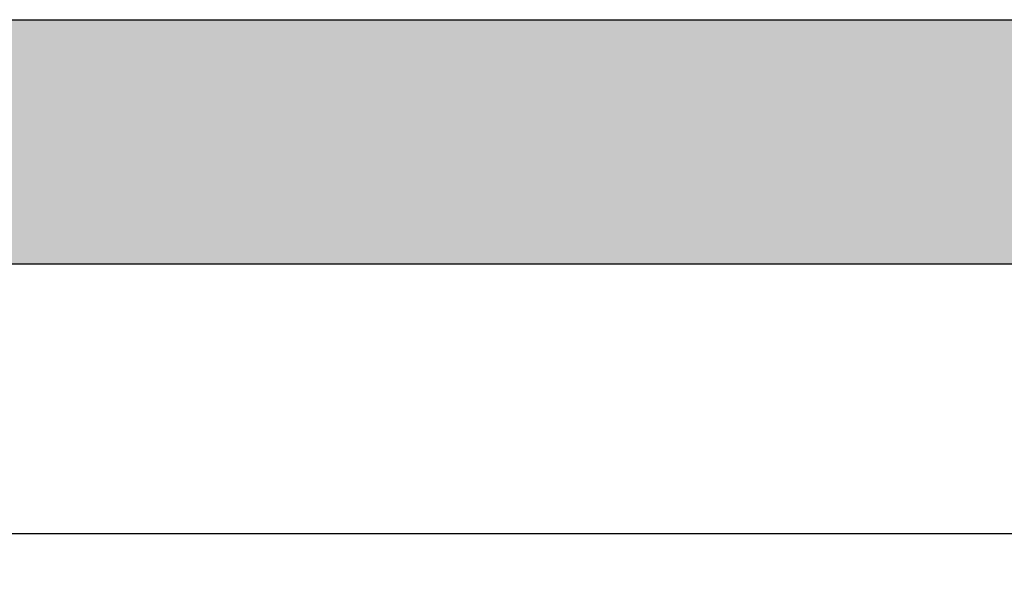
# Model space of a CAD drawing. Header units: feet. Extents: x 6 to 192, y 3 to 30.
# Tile 19 of 30: x 50.12 to 50.954, y 22.283 to 22.754. Entities that reach past the tile are written whole.
import ezdxf

# ---------------------------------------------------------------- set-up
doc = ezdxf.new("R2010")
doc.units = ezdxf.units.FT
doc.header["$MEASUREMENT"] = 0
doc.layers.add('DETAIL', color=50, linetype='Continuous')
doc.layers.add('P-HATCH', color=247, linetype='Continuous')

msp = doc.modelspace()

# ---------------------------------------------------------------- hatches: boundary and pattern name
at = {"layer": 'P-HATCH'}
h = msp.add_hatch(dxfattribs=at)
h.set_pattern_fill('AR-CONC', color=256, scale=0.025)
h.set_pattern_definition([(50, (0, 0), (0.17931505, -0.01568803), [0.01875, -0.20625]), (355, (0, 0), (-0.03468783, 0.18804803), [0.015, -0.165]), (100.45144, (0.01494, -0.0013), (0.1446272, 0.17236), [0.01593505, -0.17528553]), (46.1842, (0, 0.05), (0.2668103, -0.0413798), [0.028125, -0.309375]), (96.63564, (0.02223, 0.04655), (0.2336655, 0.2435297), [0.0239026, -0.2629284]), (351.18416, (0, 0.05), (0.2336655, 0.2435297), [0.0225, -0.2475]), (21, (0.025, 0.0375), (0.14922676, -0.10065472), [0.01875, -0.20625]), (326, (0.025, 0.0375), (0.06082883, 0.1812875), [0.015, -0.165]), (71.45144, (0.03744, 0.02911), (0.2100556, 0.0806328), [0.01593505, -0.17528553]), (37.5, (0, 0), (0.003039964, 0.083223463), [0, -0.163, 0, -0.1675, 0, -0.165625]), (7.5, (0, 0), (0.06576738, 0.09860293), [0, -0.0955, 0, -0.15925, 0, -0.063125]), (327.5, (-0.05575, 0), (0.13345561, -0.00563872), [0, -0.0625, 0, -0.195, 0, -0.25875]), (317.5, (-0.08075, 0), (0.14579654, 0.02502625), [0, -0.08125, 0, -0.1295, 0, -0.18375])])
edge = h.paths.add_edge_path()
edge.add_line((55.89455, 22.75351), (51.89475, 22.75351))
edge.add_line((51.89475, 22.75351), (48.81373, 22.75351))
edge.add_line((48.81373, 22.75351), (48.81373, 22.318))
edge.add_line((48.81373, 22.318), (49.02122, 22.318))
edge.add_line((49.02122, 22.318), (49.02122, 22.33364))
edge.add_arc((49.23122, 22.3363), 0.21002, 90.23903, 180.72352, ccw=False)
edge.add_line((49.23035, 22.54631), (52.35414, 22.54631))
edge.add_line((52.35414, 22.54631), (55.47618, 22.54631))
edge.add_arc((55.47705, 22.3363), 0.21002, 0.72352, 90.23903, ccw=False)
edge.add_line((55.68705, 22.33895), (55.68705, 22.318))
edge.add_line((55.68705, 22.318), (55.89455, 22.318))
edge.add_line((55.89455, 22.318), (55.89455, 22.75351))

# ---------------------------------------------------------------- linework, layer by layer
at = {"layer": 'DETAIL', "linetype": 'Continuous'}
msp.add_lwpolyline([(48.81373, 22.75351), (52.35414, 22.75351)], dxfattribs=at)
at = {"layer": 'P-HATCH', "linetype": 'Continuous'}
for p, q in [((50.81374, 22.318), (49.27509, 22.318)), ((52.32077, 22.318), (50.81374, 22.318))]:
    msp.add_line(p, q, dxfattribs=at)
msp.add_lwpolyline([(52.35414, 22.28288), (52.35414, 22.54631), (49.23035, 22.54631, 0.409302), (49.02122, 22.33895), (49.02122, 22.318)], format="xyb", dxfattribs=at)

doc.saveas('drawing.dxf')
